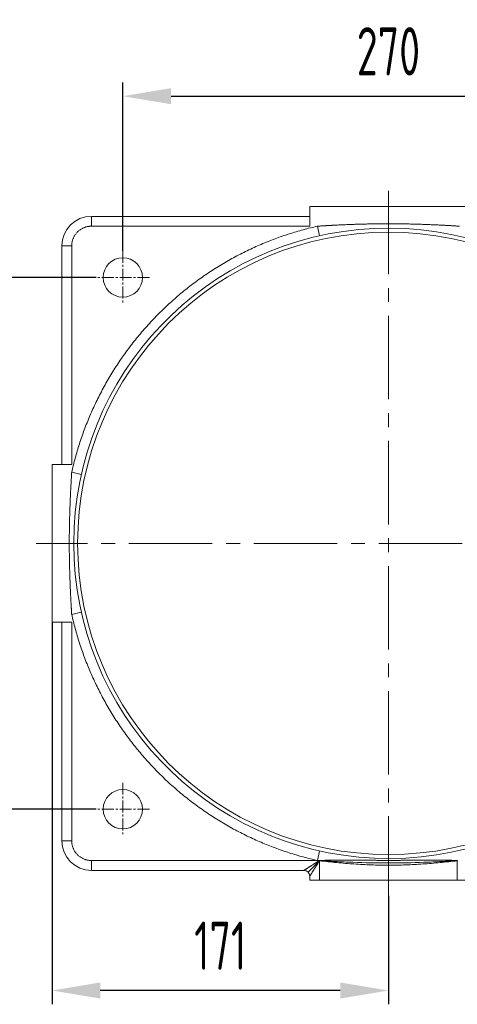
# Model space of a CAD drawing. Header units: millimetres. Extents: x -46 to 5160, y -5105 to -1541.
# Tile 40 of 104: x 2790 to 3013, y -4438 to -3939. Entities that reach past the tile are written whole.
import ezdxf

# ---------------------------------------------------------------- set-up
doc = ezdxf.new("R2010")
doc.units = ezdxf.units.MM
doc.header["$LTSCALE"] = 0.3175
doc.linetypes.add('CENTER2', pattern=[28.574999, 19.049999, -3.175, 3.175, -3.175])
for name, color, linetype, lineweight in [('1轮廓实线层', 7, 'Continuous', 18), ('3中心线层', 1, 'CENTER2', 13), ('7标注层', 4, 'Continuous', 13)]:
    doc.layers.add(name, color=color, linetype=linetype, lineweight=lineweight)
doc.styles.add('PC_TEXTSTYLE', font='ISOCP.SHX', dxfattribs={"width": 0.707, "bigfont": 'GBCBIG.SHX'})
doc.dimstyles.new('GB_LINEAR', dxfattribs={"dimtxt": 3.5, "dimasz": 3.5, "dimexe": 1, "dimexo": 0, "dimgap": 1.5, "dimtad": 1, "dimdsep": 46, "dimtxsty": 'PC_TEXTSTYLE', "dimcen": 0, "dimclrd": 256, "dimclrt": 3, "dimadec": 0, "dimazin": 2, "dimtp": 0.1, "dimtm": 0.1, "dimtfac": 0.71, "dimtdec": 3, "dimtmove": 0, "dimatfit": 3, "dimfxl": 1, "dimtfill": 1, "dimarcsym": 0})

# ---------------------------------------------------------------- blocks, each defined once
blk = doc.blocks.new('*D52')
at = {"layer": '7标注层', "color": 0, "lineweight": -2, "transparency": 16777216}
for p, q in [((2842.91, -4055.9), (2842.91, -3970.4)), ((3112.91, -4055.9), (3112.91, -3970.4))]:
    blk.add_line(p, q, dxfattribs=at)
at = {"layer": '7标注层', "lineweight": -2, "transparency": 16777216}
blk.add_line((2867.41, -3977.4), (3088.41, -3977.4), dxfattribs=at)
at = {"layer": '7标注层', "transparency": 16777216}
for points in [[(2867.41, -3973.32), (2867.41, -3981.48), (2842.91, -3977.4)], [(3088.41, -3981.48), (3088.41, -3973.32), (3112.91, -3977.4)]]:
    blk.add_solid(points, dxfattribs=at)
at = {"layer": 'Defpoints', "color": 0, "transparency": 16777216}
for p in [(3112.91, -3977.4), (2842.91, -4055.9), (3112.91, -4055.9)]:
    blk.add_point(p, dxfattribs=at)
at = {"layer": '7标注层', "color": 3, "transparency": 16777216, "insert": (2977.91, -3954.65), "char_height": 24.5, "attachment_point": 5, "style": 'PC_TEXTSTYLE', "bg_fill": 3, "box_fill_scale": 1.1, "bg_fill_color": 257, "bg_fill_transparency": 0}
blk.add_mtext('270', dxfattribs=at)
blk = doc.blocks.new('*D53')
at = {"layer": '7标注层', "color": 0, "lineweight": -2, "transparency": 16777216}
for p, q in [((2829.41, -4069.4), (2743.91, -4069.4)), ((2829.41, -4339.4), (2743.91, -4339.4))]:
    blk.add_line(p, q, dxfattribs=at)
at = {"layer": '7标注层', "lineweight": -2, "transparency": 16777216}
blk.add_line((2750.91, -4314.9), (2750.91, -4093.9), dxfattribs=at)
at = {"layer": '7标注层', "transparency": 16777216}
for points in [[(2754.99, -4093.9), (2746.83, -4093.9), (2750.91, -4069.4)], [(2746.83, -4314.9), (2754.99, -4314.9), (2750.91, -4339.4)]]:
    blk.add_solid(points, dxfattribs=at)
at = {"layer": 'Defpoints', "color": 0, "transparency": 16777216}
for p in [(2750.91, -4069.4), (2829.41, -4069.4), (2829.41, -4339.4)]:
    blk.add_point(p, dxfattribs=at)
at = {"layer": '7标注层', "color": 3, "transparency": 16777216, "insert": (2728.16, -4204.4), "char_height": 24.5, "attachment_point": 5, "rotation": 90, "style": 'PC_TEXTSTYLE', "bg_fill": 3, "box_fill_scale": 1.1, "bg_fill_color": 257, "bg_fill_transparency": 0}
blk.add_mtext('270', dxfattribs=at)
blk = doc.blocks.new('*D56')
at = {"layer": '7标注层', "color": 0, "lineweight": -2, "transparency": 16777216}
for p, q in [((2806.91, -4244.4), (2806.91, -4438.4)), ((2977.91, -4383.4), (2977.91, -4438.4))]:
    blk.add_line(p, q, dxfattribs=at)
at = {"layer": '7标注层', "lineweight": -2, "transparency": 16777216}
blk.add_line((2953.41, -4431.4), (2831.41, -4431.4), dxfattribs=at)
at = {"layer": '7标注层', "transparency": 16777216}
for points in [[(2831.41, -4427.32), (2831.41, -4435.48), (2806.91, -4431.4)], [(2953.41, -4435.48), (2953.41, -4427.32), (2977.91, -4431.4)]]:
    blk.add_solid(points, dxfattribs=at)
at = {"layer": 'Defpoints', "color": 0, "transparency": 16777216}
for p in [(2806.91, -4244.4), (2977.91, -4383.4), (2806.91, -4431.4)]:
    blk.add_point(p, dxfattribs=at)
at = {"layer": '7标注层', "color": 3, "transparency": 16777216, "insert": (2892.41, -4408.65), "char_height": 24.5, "attachment_point": 5, "style": 'PC_TEXTSTYLE', "bg_fill": 3, "box_fill_scale": 1.1, "bg_fill_color": 257, "bg_fill_transparency": 0}
blk.add_mtext('171', dxfattribs=at)

msp = doc.modelspace()

# ---------------------------------------------------------------- linework, layer by layer
at = {"layer": '1轮廓实线层'}
for p, q in [((2937.91065, -4033.40031), (3017.91065, -4033.40031)), ((2937.91065, -4043.40031), (2937.91065, -4033.40031)), ((2826.91065, -4038.40031), (2937.91065, -4038.40031)), ((2826.91065, -4038.40031), (2826.91065, -4043.40031)), ((2937.91065, -4038.40031), (2826.91065, -4038.40031)), ((2826.91065, -4043.40031), (2937.91065, -4043.40031)), ((2941.79971, -4043.40031), (2942.89398, -4048.2791)), ((2811.91065, -4164.40031), (2811.91065, -4053.40031)), ((2811.91065, -4053.40031), (2816.91065, -4053.40031)), ((2811.91065, -4053.40031), (2811.91065, -4164.40031)), ((2816.91065, -4164.40031), (2816.91065, -4053.40031)), ((2806.91065, -4164.40031), (2816.91065, -4164.40031)), ((2806.91065, -4244.40031), (2806.91065, -4164.40031)), ((2821.78944, -4169.38364), (2816.91065, -4168.28937)), ((2816.91065, -4240.51125), (2821.78944, -4239.41698)), ((2816.91065, -4244.40031), (2806.91065, -4244.40031)), ((2811.91065, -4355.40031), (2811.91065, -4244.40031)), ((2811.91065, -4244.40031), (2811.91065, -4355.40031)), ((2816.91065, -4355.40031), (2816.91065, -4244.40031)), ((2811.91065, -4355.40031), (2816.91065, -4355.40031)), ((2942.89398, -4360.52152), (2941.79971, -4365.40031)), ((2826.91065, -4370.40031), (2826.91065, -4365.40031)), ((2941.79971, -4365.40031), (2826.91065, -4365.40031)), ((2937.03197, -4371.27899), (2942.77493, -4365.53603)), ((2942.74366, -4365.50475), (2942.91209, -4365.52302)), ((2942.92993, -4365.37369), (2942.91065, -4365.53508)), ((2942.91065, -4375.40031), (2942.91065, -4365.53508)), ((3012.89138, -4365.37369), (3012.91065, -4365.53508)), ((3012.90921, -4365.52302), (3013.07765, -4365.50475)), ((3012.91065, -4365.53508), (3012.91065, -4375.40031)), ((2934.91066, -4370.40031), (2826.91065, -4370.40031)), ((2826.91065, -4370.40031), (2934.91065, -4370.40031)), ((2937.91065, -4373.40031), (2937.91065, -4375.40031)), ((2937.91065, -4375.40031), (2937.91065, -4373.40031)), ((2937.91065, -4375.40031), (2942.91065, -4375.40031)), ((3012.91065, -4375.40031), (2942.91065, -4375.40031)), ((3017.91065, -4375.40031), (3012.91065, -4375.40031))]:
    msp.add_line(p, q, dxfattribs=at)
for centre, radius in [((2977.91065, -4204.40031), 158), ((2842.91065, -4069.40031), 10), ((2842.91065, -4339.40031), 10)]:
    msp.add_circle(centre, radius, dxfattribs=at)
for centre, radius, start, end in [((2826.91065, -4053.40031), 15, 90, 180), ((2826.91065, -4053.40031), 15, 90, 180), ((2977.91065, -4204.40031), 160, 5.0545831, 354.9454169), ((2826.91065, -4355.40031), 15, 180, 270), ((2826.91065, -4355.40031), 15, 180, 270), ((2934.91065, -4373.40031), 3, 0, 90)]:
    msp.add_arc(centre, radius, start, end, dxfattribs=at)
msp.add_ellipse((2942.74361, -4365.56735), major_axis=(2.12132, -2.12132), ratio=0.014766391, start_param=1.556031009, end_param=1.585561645, dxfattribs=at)
for points, weights in [([(2816.91065, -4053.40031), (2816.91065, -4047.54245), (2821.05279, -4043.40031), (2826.91065, -4043.40031)], [1, 0.804737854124, 0.804737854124, 1]), ([(2941.79971, -4043.40031), (2877.72007, -4057.77283), (2831.28318, -4104.20973), (2816.91065, -4168.28937)], [1, 0.896478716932, 0.896478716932, 1]), ([(2816.91065, -4240.51125), (2831.28318, -4304.59089), (2877.72007, -4351.02779), (2941.79971, -4365.40031)], [1, 0.896478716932, 0.896478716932, 1]), ([(2826.91065, -4365.40031), (2821.05279, -4365.40031), (2816.91065, -4361.25817), (2816.91065, -4355.40031)], [1, 0.804737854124, 0.804737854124, 1])]:
    msp.add_rational_spline(points, weights, degree=3, dxfattribs=at)
for points, knots in [([(3014.02159, -4043.40031), (3013.7753, -4043.38433), (3013.28197, -4043.35233), (3012.54076, -4043.30552), (3011.79726, -4043.25946), (3011.05142, -4043.21423), (3010.30323, -4043.16979), (3009.55268, -4043.12614), (3008.79974, -4043.08327), (3008.0444, -4043.04119), (3007.28663, -4042.9999), (3006.52644, -4042.95942), (3005.76379, -4042.91974), (3004.43428, -4042.85228), (3002.58393, -4042.76322), (3000.25879, -4042.66025), (2998.06974, -4042.57144), (2995.84811, -4042.48929), (2993.5848, -4042.41422), (2991.27145, -4042.34741), (2989.06822, -4042.29328), (2986.61622, -4042.24309), (2983.89498, -4042.20073), (2980.88406, -4042.17256), (2977.90709, -4042.1634), (2974.93036, -4042.17261), (2971.92026, -4042.20079), (2969.19712, -4042.2432), (2966.74263, -4042.29353), (2964.53864, -4042.34781), (2962.22851, -4042.41452), (2959.96726, -4042.48949), (2957.746, -4042.57166), (2955.55585, -4042.66054), (2953.23274, -4042.76344), (2951.51237, -4042.84625), (2950.43905, -4042.90038), (2950.05736, -4042.91987), (2949.67623, -4042.93958), (2949.29565, -4042.95949), (2948.91564, -4042.97961), (2948.53619, -4042.99994), (2948.15729, -4043.02047), (2947.77895, -4043.0412), (2947.40117, -4043.06213), (2947.02394, -4043.08326), (2946.64726, -4043.10459), (2946.27113, -4043.12611), (2945.89555, -4043.14784), (2945.52052, -4043.16977), (2945.14603, -4043.19189), (2944.77208, -4043.21422), (2944.39868, -4043.23674), (2944.02582, -4043.25948), (2943.65349, -4043.28241), (2943.28171, -4043.30556), (2942.91045, -4043.32891), (2942.53973, -4043.35248), (2942.16954, -4043.37624), (2941.92293, -4043.39229), (2941.79971, -4043.40031)], [0, 0, 0, 0, 0.010244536, 0.020519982, 0.030826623, 0.041164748, 0.051534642, 0.06193659, 0.072370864, 0.082837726, 0.093337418, 0.103870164, 0.11443616, 0.125035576, 0.159125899, 0.191327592, 0.221640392, 0.250062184, 0.283604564, 0.315635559, 0.346122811, 0.375082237, 0.417432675, 0.459087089, 0.500062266, 0.540998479, 0.582643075, 0.625008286, 0.654041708, 0.684543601, 0.716517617, 0.749968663, 0.778453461, 0.808779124, 0.840950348, 0.874974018, 0.880269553, 0.885557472, 0.890837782, 0.896110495, 0.901375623, 0.906633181, 0.911883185, 0.917125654, 0.922360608, 0.927588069, 0.932808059, 0.938020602, 0.943225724, 0.948423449, 0.953613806, 0.95879682, 0.963972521, 0.969140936, 0.974302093, 0.979456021, 0.984602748, 0.989742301, 0.99487471, 1, 1, 1, 1]), ([(2816.91065, -4168.28937), (2816.89468, -4168.53566), (2816.86267, -4169.029), (2816.81586, -4169.7702), (2816.76981, -4170.51371), (2816.72458, -4171.25955), (2816.68014, -4172.00773), (2816.63649, -4172.75829), (2816.59362, -4173.51123), (2816.55154, -4174.26657), (2816.51025, -4175.02433), (2816.46976, -4175.78453), (2816.43009, -4176.54717), (2816.36262, -4177.87669), (2816.27356, -4179.72703), (2816.17059, -4182.05217), (2816.08179, -4184.24122), (2815.99963, -4186.46286), (2815.92457, -4188.72616), (2815.85776, -4191.03951), (2815.80362, -4193.24274), (2815.75343, -4195.69474), (2815.71107, -4198.41598), (2815.68291, -4201.4269), (2815.67375, -4204.40387), (2815.68295, -4207.3806), (2815.71114, -4210.39071), (2815.75355, -4213.11384), (2815.80388, -4215.56833), (2815.85816, -4217.77233), (2815.92486, -4220.08245), (2815.99983, -4222.34371), (2816.08201, -4224.56497), (2816.17088, -4226.75511), (2816.27378, -4229.07822), (2816.3566, -4230.79859), (2816.41072, -4231.87191), (2816.43022, -4232.2536), (2816.44992, -4232.63474), (2816.46984, -4233.01531), (2816.48996, -4233.39532), (2816.51028, -4233.77478), (2816.53081, -4234.15367), (2816.55154, -4234.53201), (2816.57247, -4234.9098), (2816.5936, -4235.28703), (2816.61493, -4235.66371), (2816.63646, -4236.03984), (2816.65819, -4236.41542), (2816.68011, -4236.79045), (2816.70224, -4237.16494), (2816.72456, -4237.53888), (2816.74709, -4237.91228), (2816.76982, -4238.28515), (2816.79276, -4238.65747), (2816.8159, -4239.02926), (2816.83925, -4239.40051), (2816.86282, -4239.77123), (2816.88659, -4240.14142), (2816.90264, -4240.38803), (2816.91065, -4240.51125)], [0, 0, 0, 0, 0.010244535, 0.02051998, 0.030826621, 0.041164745, 0.051534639, 0.061936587, 0.072370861, 0.082837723, 0.093337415, 0.103870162, 0.114436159, 0.125035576, 0.159125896, 0.191327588, 0.221640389, 0.250062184, 0.283604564, 0.315635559, 0.346122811, 0.375082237, 0.417432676, 0.45908709, 0.500062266, 0.540998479, 0.582643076, 0.625008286, 0.654041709, 0.684543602, 0.716517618, 0.749968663, 0.778453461, 0.808779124, 0.840950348, 0.874974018, 0.880269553, 0.885557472, 0.890837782, 0.896110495, 0.901375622, 0.90663318, 0.911883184, 0.917125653, 0.922360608, 0.927588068, 0.932808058, 0.938020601, 0.943225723, 0.948423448, 0.953613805, 0.95879682, 0.96397252, 0.969140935, 0.974302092, 0.97945602, 0.984602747, 0.989742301, 0.99487471, 1, 1, 1, 1]), ([(2934.91065, -4370.40031), (2934.91069, -4370.40029), (2934.91074, -4370.40026), (2934.91101, -4370.40009), (2934.9115, -4370.39979), (2934.91218, -4370.39937), (2934.91306, -4370.39882), (2934.91413, -4370.39816), (2934.9154, -4370.39737), (2934.91686, -4370.39647), (2934.91852, -4370.39544), (2934.92037, -4370.39429), (2934.92242, -4370.39302), (2934.92466, -4370.39163), (2934.9271, -4370.39012), (2934.92973, -4370.38848), (2934.93255, -4370.38673), (2934.93558, -4370.38485), (2934.93879, -4370.38285), (2934.9422, -4370.38073), (2934.94581, -4370.37848), (2934.94961, -4370.37612), (2934.95361, -4370.37363), (2934.9578, -4370.37102), (2934.96219, -4370.36829), (2934.96677, -4370.36543), (2934.97154, -4370.36246), (2934.97652, -4370.35936), (2934.98168, -4370.35614), (2934.98704, -4370.35279), (2934.9926, -4370.34933), (2934.99835, -4370.34574), (2935.0043, -4370.34203), (2935.01044, -4370.33819), (2935.01677, -4370.33424), (2935.0233, -4370.33016), (2935.03003, -4370.32596), (2935.03695, -4370.32163), (2935.04407, -4370.31719), (2935.05138, -4370.31262), (2935.05888, -4370.30793), (2935.06658, -4370.30311), (2935.07448, -4370.29818), (2935.08257, -4370.29312), (2935.09085, -4370.28794), (2935.09934, -4370.28263), (2935.10801, -4370.2772), (2935.11688, -4370.27165), (2935.12595, -4370.26598), (2935.13521, -4370.26019), (2935.14466, -4370.25427), (2935.15431, -4370.24823), (2935.16416, -4370.24207), (2935.1742, -4370.23579), (2935.18443, -4370.22938), (2935.19486, -4370.22285), (2935.20549, -4370.2162), (2935.2163, -4370.20943), (2935.22732, -4370.20253), (2935.23853, -4370.19552), (2935.24993, -4370.18838), (2935.26153, -4370.18112), (2935.27333, -4370.17374), (2935.28532, -4370.16623), (2935.2975, -4370.15861), (2935.30988, -4370.15086), (2935.32245, -4370.14299), (2935.33522, -4370.135), (2935.34819, -4370.12689), (2935.36135, -4370.11866), (2935.3747, -4370.1103), (2935.38825, -4370.10183), (2935.40199, -4370.09323), (2935.41593, -4370.08452), (2935.43006, -4370.07568), (2935.44439, -4370.06672), (2935.53104, -4370.01256), (2935.70924, -4369.9014), (2936.00896, -4369.71437), (2936.35772, -4369.49639), (2936.75548, -4369.24749), (2937.1349, -4369.01011), (2937.48147, -4368.79359), (2937.78394, -4368.60456), (2938.10594, -4368.40329), (2938.54507, -4368.12877), (2939.12447, -4367.76681), (2939.70479, -4367.40393), (2940.18137, -4367.10617), (2940.53482, -4366.88532), (2940.91261, -4366.64915), (2941.19511, -4366.47251), (2941.37461, -4366.36034), (2941.44401, -4366.31699), (2941.51655, -4366.27169), (2941.59222, -4366.22444), (2941.67102, -4366.17523), (2941.75295, -4366.12405), (2941.83802, -4366.0709), (2941.92622, -4366.01579), (2942.01756, -4365.9587), (2942.11203, -4365.89964), (2942.20963, -4365.83861), (2942.31037, -4365.77562), (2942.41424, -4365.71066), (2942.52124, -4365.64374), (2942.63137, -4365.57487), (2942.70585, -4365.52831), (2942.74361, -4365.50471)], [0, 0, 0, 0, 0.001895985, 0.00404847, 0.006201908, 0.008356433, 0.010512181, 0.012669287, 0.014827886, 0.016988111, 0.019150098, 0.02131398, 0.023479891, 0.025647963, 0.02781833, 0.029991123, 0.032166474, 0.034344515, 0.036525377, 0.03870919, 0.040896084, 0.043086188, 0.045279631, 0.047476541, 0.049677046, 0.051881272, 0.054089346, 0.056301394, 0.05851754, 0.060737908, 0.062962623, 0.065191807, 0.067425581, 0.069664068, 0.071907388, 0.074155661, 0.076409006, 0.07866754, 0.080931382, 0.083200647, 0.085475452, 0.087755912, 0.09004214, 0.09233425, 0.094632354, 0.096936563, 0.099246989, 0.101563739, 0.103886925, 0.106216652, 0.108553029, 0.11089616, 0.113246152, 0.115603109, 0.117967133, 0.120338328, 0.122716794, 0.125102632, 0.127495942, 0.129896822, 0.132305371, 0.134721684, 0.137145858, 0.139577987, 0.142018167, 0.144466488, 0.146923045, 0.149387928, 0.151861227, 0.154343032, 0.156833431, 0.159332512, 0.161840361, 0.164357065, 0.166882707, 0.169417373, 0.171961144, 0.212411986, 0.255833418, 0.302444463, 0.352422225, 0.405910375, 0.438795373, 0.473280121, 0.509380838, 0.547111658, 0.618838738, 0.697902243, 0.732640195, 0.769761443, 0.809267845, 0.851160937, 0.858051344, 0.865263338, 0.872796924, 0.880652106, 0.888828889, 0.897327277, 0.906147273, 0.915288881, 0.924752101, 0.934536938, 0.944643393, 0.955071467, 0.965821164, 0.976892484, 0.988285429, 1, 1, 1, 1]), ([(2942.80625, -4365.56735), (2942.79399, -4365.58697), (2942.76964, -4365.62593), (2942.73337, -4365.68394), (2942.69762, -4365.74112), (2942.66238, -4365.79747), (2942.62767, -4365.85298), (2942.59347, -4365.90766), (2942.5598, -4365.9615), (2942.52665, -4366.01451), (2942.49402, -4366.06668), (2942.46192, -4366.11802), (2942.43034, -4366.16853), (2942.39928, -4366.2182), (2942.36875, -4366.26703), (2942.33875, -4366.31503), (2942.30926, -4366.3622), (2942.28031, -4366.40853), (2942.25188, -4366.45403), (2942.22397, -4366.49869), (2942.19659, -4366.54252), (2942.16974, -4366.58551), (2942.1434, -4366.62767), (2942.11759, -4366.669), (2942.0923, -4366.70949), (2942.06754, -4366.74915), (2942.0433, -4366.78797), (2942.01957, -4366.82595), (2941.99637, -4366.86311), (2941.97369, -4366.89942), (2941.95152, -4366.93491), (2941.92987, -4366.96956), (2941.8317, -4367.12664), (2941.66183, -4367.39834), (2941.42566, -4367.77612), (2941.2048, -4368.12958), (2940.90705, -4368.60616), (2940.54416, -4369.18648), (2940.18221, -4369.76587), (2939.90769, -4370.20501), (2939.70642, -4370.527), (2939.51739, -4370.82948), (2939.30086, -4371.17605), (2939.06349, -4371.55548), (2938.81458, -4371.95323), (2938.59661, -4372.30199), (2938.40957, -4372.60172), (2938.29555, -4372.78449), (2938.23639, -4372.87914), (2938.21989, -4372.90553), (2938.20381, -4372.93123), (2938.18816, -4372.95625), (2938.17294, -4372.98058), (2938.15814, -4373.00423), (2938.14377, -4373.02719), (2938.12983, -4373.04947), (2938.11631, -4373.07106), (2938.10323, -4373.09196), (2938.09057, -4373.11218), (2938.07834, -4373.13172), (2938.06654, -4373.15057), (2938.05517, -4373.16873), (2938.04424, -4373.18621), (2938.03373, -4373.20301), (2938.02365, -4373.21911), (2938.01401, -4373.23454), (2938.00479, -4373.24927), (2937.99601, -4373.26333), (2937.98766, -4373.27669), (2937.97974, -4373.28937), (2937.97224, -4373.30137), (2937.96518, -4373.31268), (2937.95856, -4373.3233), (2937.95236, -4373.33324), (2937.94659, -4373.3425), (2937.94125, -4373.35107), (2937.93634, -4373.35895), (2937.93186, -4373.36615), (2937.92781, -4373.37266), (2937.92419, -4373.37849), (2937.92099, -4373.38363), (2937.91823, -4373.38808), (2937.91589, -4373.39185), (2937.91398, -4373.39494), (2937.91249, -4373.39734), (2937.91144, -4373.39904), (2937.91078, -4373.40011), (2937.91069, -4373.40024), (2937.91065, -4373.40031)], [0, 0, 0, 0, 0.006084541, 0.012083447, 0.017996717, 0.023824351, 0.029566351, 0.035222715, 0.040793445, 0.04627854, 0.051678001, 0.056991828, 0.062220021, 0.067362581, 0.072419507, 0.077390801, 0.082276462, 0.087076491, 0.091790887, 0.096419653, 0.100962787, 0.10542029, 0.109792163, 0.114078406, 0.11827902, 0.122394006, 0.126423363, 0.130367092, 0.134225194, 0.137997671, 0.141684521, 0.145285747, 0.148801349, 0.190681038, 0.23017647, 0.267289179, 0.302021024, 0.381060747, 0.452773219, 0.490491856, 0.526582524, 0.561059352, 0.593938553, 0.647411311, 0.697375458, 0.743974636, 0.787385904, 0.827828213, 0.832588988, 0.837318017, 0.842015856, 0.84668307, 0.851320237, 0.855927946, 0.860506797, 0.865057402, 0.869580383, 0.874076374, 0.878546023, 0.882989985, 0.887408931, 0.89180354, 0.896174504, 0.900522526, 0.904848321, 0.909152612, 0.913436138, 0.917699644, 0.921943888, 0.926169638, 0.930377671, 0.934568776, 0.93874375, 0.9429034, 0.947048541, 0.951179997, 0.955298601, 0.959405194, 0.963500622, 0.96758574, 0.97166141, 0.975728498, 0.979787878, 0.983840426, 0.987887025, 0.99192856, 0.995965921, 1, 1, 1, 1]), ([(2942.74361, -4365.50471), (2942.74638, -4365.49939), (2942.75185, -4365.48886), (2942.76116, -4365.47391), (2942.77115, -4365.45984), (2942.7819, -4365.4467), (2942.79338, -4365.43449), (2942.80561, -4365.4232), (2942.81619, -4365.41476), (2942.82468, -4365.40867), (2942.83079, -4365.40459), (2942.83696, -4365.40076), (2942.8432, -4365.39718), (2942.8495, -4365.39385), (2942.85586, -4365.39077), (2942.86228, -4365.38795), (2942.86877, -4365.38538), (2942.87531, -4365.38307), (2942.88193, -4365.381), (2942.8886, -4365.37919), (2942.89533, -4365.37764), (2942.90213, -4365.37633), (2942.90899, -4365.37528), (2942.91592, -4365.37449), (2942.9229, -4365.37393), (2942.92758, -4365.37377), (2942.92993, -4365.37369)], [0, 0, 0, 0, 0.075137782, 0.148512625, 0.220402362, 0.291105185, 0.360937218, 0.430229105, 0.499321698, 0.530373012, 0.56104091, 0.591358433, 0.621359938, 0.651081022, 0.680558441, 0.709829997, 0.738934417, 0.767911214, 0.79680053, 0.825642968, 0.854479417, 0.883350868, 0.912298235, 0.941362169, 0.970582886, 1, 1, 1, 1]), ([(2942.91065, -4365.53508), (2942.90834, -4365.53467), (2942.90377, -4365.53384), (2942.89695, -4365.53297), (2942.89028, -4365.53238), (2942.88374, -4365.53211), (2942.87735, -4365.53214), (2942.8711, -4365.53248), (2942.86499, -4365.53312), (2942.85903, -4365.53407), (2942.85215, -4365.53556), (2942.84452, -4365.53777), (2942.8364, -4365.54101), (2942.82896, -4365.54492), (2942.8222, -4365.5495), (2942.81615, -4365.55477), (2942.81073, -4365.56069), (2942.80775, -4365.56512), (2942.80625, -4365.56735)], [0, 0, 0, 0, 0.060723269, 0.119843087, 0.177461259, 0.233687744, 0.288640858, 0.342447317, 0.395242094, 0.447168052, 0.498375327, 0.576938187, 0.651807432, 0.723736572, 0.793574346, 0.862247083, 0.930728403, 1, 1, 1, 1]), ([(2942.91065, -4365.53508), (2945.8147, -4365.88191), (2948.7238, -4366.18835), (2954.54766, -4366.73089), (2957.4628, -4366.96659), (2963.29921, -4367.357), (2966.21896, -4367.51113), (2972.06219, -4367.72027), (2974.98632, -4367.77476), (2980.83592, -4367.77475), (2983.75916, -4367.72027), (2989.60278, -4367.51111), (2992.52392, -4367.35689), (2998.35976, -4366.96649), (3001.27431, -4366.73083), (3007.09746, -4366.18835), (3010.00642, -4365.88194), (3012.91065, -4365.53508)], [0, 0, 0, 0, 0.125, 0.125, 0.25, 0.25, 0.375, 0.375, 0.5, 0.5, 0.625, 0.625, 0.75, 0.75, 0.875, 0.875, 1, 1, 1, 1]), ([(2942.91809, -4365.47284), (2945.55067, -4365.64055), (2948.18454, -4365.78734), (2953.82678, -4366.07009), (2956.83571, -4366.19939), (2965.8646, -4366.51746), (2971.88765, -4366.63423), (2983.93349, -4366.63412), (2989.95641, -4366.51751), (2998.98541, -4366.19938), (3001.99421, -4366.07011), (3007.63668, -4365.78734), (3010.27064, -4365.64068), (3012.90323, -4365.47289)], [0, 0, 0, 0, 0.112998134, 0.112998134, 0.241998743, 0.241998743, 0.499999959, 0.499999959, 0.758001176, 0.758001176, 0.887001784, 0.887001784, 1, 1, 1, 1]), ([(2942.92993, -4365.37369), (2943.04939, -4365.37094), (2943.29095, -4365.36537), (2943.65722, -4365.35711), (2944.03135, -4365.34882), (2944.41334, -4365.34053), (2944.80319, -4365.33225), (2945.20089, -4365.32402), (2945.60643, -4365.31584), (2946.01981, -4365.30775), (2946.44104, -4365.29976), (2946.87009, -4365.2919), (2947.53688, -4365.28012), (2948.42958, -4365.26545), (2949.53638, -4365.24949), (2950.61573, -4365.23626), (2951.86731, -4365.22373), (2953.27786, -4365.21345), (2954.83421, -4365.20693), (2956.32384, -4365.20496), (2957.74708, -4365.20663), (2959.10421, -4365.21113), (2960.62209, -4365.2188), (2962.29667, -4365.23063), (2964.12353, -4365.24636), (2965.87176, -4365.26248), (2967.54167, -4365.27802), (2969.37924, -4365.29464), (2971.39627, -4365.31161), (2973.60466, -4365.32598), (2975.7712, -4365.33462), (2977.90979, -4365.33732), (2980.04823, -4365.33463), (2982.21425, -4365.326), (2984.4228, -4365.31163), (2986.44114, -4365.29467), (2988.28055, -4365.27798), (2989.95212, -4365.26232), (2991.70032, -4365.24613), (2993.52575, -4365.23055), (2995.42404, -4365.21725), (2997.41773, -4365.20792), (2999.52954, -4365.20417), (3001.78758, -4365.20872), (3003.69307, -4365.22112), (3005.20602, -4365.23626), (3006.28588, -4365.2495), (3007.39236, -4365.26546), (3008.21906, -4365.27905), (3008.7563, -4365.28845), (3008.99438, -4365.29271), (3009.2302, -4365.29701), (3009.46374, -4365.30135), (3009.69502, -4365.30574), (3009.92402, -4365.31015), (3010.15075, -4365.3146), (3010.37521, -4365.31907), (3010.59739, -4365.32357), (3010.81728, -4365.32809), (3011.0349, -4365.33263), (3011.25024, -4365.33718), (3011.46329, -4365.34174), (3011.67406, -4365.3463), (3011.88255, -4365.35087), (3012.08874, -4365.35544), (3012.29265, -4365.36001), (3012.49426, -4365.36457), (3012.69359, -4365.36912), (3012.8257, -4365.37218), (3012.89138, -4365.37369)], [0, 0, 0, 0, 0.005120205, 0.010352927, 0.015698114, 0.021155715, 0.026725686, 0.032407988, 0.038202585, 0.044109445, 0.050128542, 0.056259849, 0.062503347, 0.078715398, 0.094535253, 0.109964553, 0.125004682, 0.148216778, 0.170471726, 0.191774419, 0.212128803, 0.231537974, 0.250004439, 0.277254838, 0.303382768, 0.328371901, 0.352238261, 0.374994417, 0.407158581, 0.438699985, 0.469638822, 0.499993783, 0.530330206, 0.561262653, 0.592807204, 0.624980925, 0.647781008, 0.671672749, 0.696663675, 0.722762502, 0.749979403, 0.778106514, 0.808304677, 0.840590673, 0.874985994, 0.890045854, 0.905482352, 0.921297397, 0.937493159, 0.940928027, 0.944330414, 0.947700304, 0.95103768, 0.954342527, 0.957614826, 0.960854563, 0.96406172, 0.96723628, 0.970378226, 0.973487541, 0.976564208, 0.979608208, 0.982619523, 0.985598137, 0.988544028, 0.99145718, 0.994337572, 0.997185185, 1, 1, 1, 1]), ([(3012.89138, -4365.37369), (3012.89569, -4365.37388), (3012.90429, -4365.37425), (3012.91707, -4365.37596), (3012.92967, -4365.37851), (3012.9421, -4365.38198), (3012.95435, -4365.38636), (3012.96642, -4365.39164), (3012.97831, -4365.39782), (3012.99002, -4365.4049), (3012.99994, -4365.41177), (3013.00817, -4365.41804), (3013.01476, -4365.42344), (3013.02115, -4365.42904), (3013.02732, -4365.43486), (3013.0333, -4365.44089), (3013.03906, -4365.44714), (3013.04462, -4365.4536), (3013.04997, -4365.46027), (3013.05512, -4365.46715), (3013.06006, -4365.47424), (3013.0648, -4365.48155), (3013.06932, -4365.48906), (3013.07365, -4365.49678), (3013.07635, -4365.50206), (3013.0777, -4365.50471)], [0, 0, 0, 0, 0.054111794, 0.107845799, 0.161476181, 0.215277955, 0.269522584, 0.324473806, 0.38038401, 0.437491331, 0.496017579, 0.53171962, 0.567301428, 0.602804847, 0.638271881, 0.673744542, 0.709264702, 0.744873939, 0.78061339, 0.816523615, 0.852644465, 0.889014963, 0.925673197, 0.962656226, 1, 1, 1, 1]), ([(3013.01506, -4365.56735), (3013.01427, -4365.56614), (3013.0127, -4365.56373), (3013.01007, -4365.56031), (3013.00726, -4365.55708), (3013.00425, -4365.55404), (3013.00105, -4365.5512), (3012.99764, -4365.54855), (3012.99404, -4365.54609), (3012.99024, -4365.54382), (3012.98624, -4365.54175), (3012.98205, -4365.53987), (3012.97766, -4365.53818), (3012.97307, -4365.53669), (3012.96645, -4365.53489), (3012.95765, -4365.53318), (3012.94653, -4365.53212), (3012.93495, -4365.53208), (3012.9229, -4365.53299), (3012.9148, -4365.53437), (3012.91065, -4365.53508)], [0, 0, 0, 0, 0.037343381, 0.07433069, 0.111111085, 0.14783625, 0.184658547, 0.221729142, 0.259196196, 0.297203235, 0.335887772, 0.375380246, 0.415803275, 0.457271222, 0.499890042, 0.592852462, 0.688552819, 0.787826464, 0.891422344, 1, 1, 1, 1])]:
    msp.add_open_spline(points, degree=3, knots=knots, dxfattribs=at)
msp.add_open_spline([(2942.74361, -4365.50471), (2942.42898, -4365.46992), (2942.11435, -4365.43511), (2941.79971, -4365.40031)], degree=3, dxfattribs=at)
at = {"layer": '3中心线层', "ltscale": 7}
for p, q in [((2977.91065, -4025.40031), (2977.91065, -4383.40031)), ((3269.41065, -4204.40031), (2798.91065, -4204.40031))]:
    msp.add_line(p, q, dxfattribs=at)
at = {"layer": '3中心线层'}
for p, q in [((2842.91065, -4055.90031), (2842.91065, -4082.90031)), ((2856.41065, -4069.40031), (2829.41065, -4069.40031)), ((2842.91065, -4325.90031), (2842.91065, -4352.90031)), ((2856.41065, -4339.40031), (2829.41065, -4339.40031))]:
    msp.add_line(p, q, dxfattribs=at)

# ---------------------------------------------------------------- next in the draw order: dimensions: what is measured, and where the dimension line sits
at = {"layer": '7标注层'}
dim = msp.add_linear_dim(base=(3112.91065, -3977.40031), p1=(2842.91065, -4055.90031), p2=(3112.91065, -4055.90031), dimstyle='GB_LINEAR', override={"dimscale": 7, "dimgap": 1.5, "dimtad": 1, "dimjust": 0, "dimdec": 2, "dimlfac": 1, "dimse1": 0, "dimse2": 0, "dimsd1": 0, "dimsd2": 0, "dimclrd": 256, "dimclre": 0, "dimtofl": 1}, dxfattribs=at)
dim.commit()
dim.dimension.update_dxf_attribs({"geometry": '*D52', "text_midpoint": (2977.91065, -3954.65031)})
dim = msp.add_linear_dim(base=(2750.91065, -4069.40031), p1=(2829.41065, -4339.40031), p2=(2829.41065, -4069.40031), angle=90, dimstyle='GB_LINEAR', override={"dimscale": 7, "dimgap": 1.5, "dimtad": 1, "dimjust": 0, "dimdec": 2, "dimlfac": 1, "dimse1": 0, "dimse2": 0, "dimsd1": 0, "dimsd2": 0, "dimclrd": 256, "dimclre": 0, "dimtofl": 1}, dxfattribs=at)
dim.commit()
dim.dimension.update_dxf_attribs({"geometry": '*D53', "text_midpoint": (2728.16065, -4204.40031)})

# ---------------------------------------------------------------- next in the draw order: dimensions: what is measured, and where the dimension line sits
dim = msp.add_linear_dim(base=(2806.91065, -4431.40031), p1=(2977.91065, -4383.40031), p2=(2806.91065, -4244.40031), dimstyle='GB_LINEAR', override={"dimscale": 7, "dimgap": 1.5, "dimtad": 1, "dimjust": 0, "dimdec": 2, "dimlfac": 1, "dimse1": 0, "dimse2": 0, "dimsd1": 0, "dimsd2": 0, "dimclrd": 256, "dimclre": 0, "dimtofl": 1}, dxfattribs=at)
dim.commit()
dim.dimension.update_dxf_attribs({"geometry": '*D56', "text_midpoint": (2892.41065, -4408.65031)})

doc.saveas('drawing.dxf')
